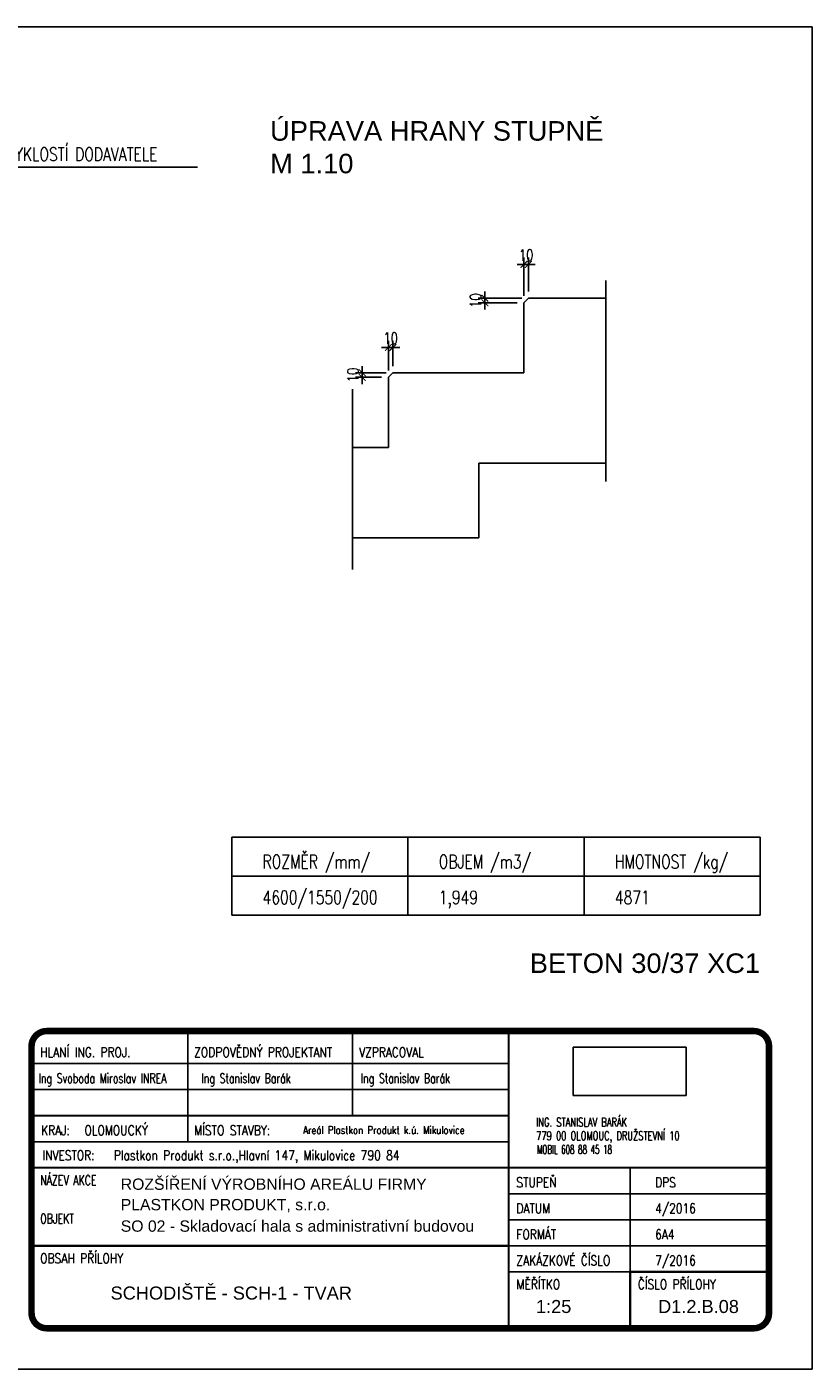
# Model space of a CAD drawing. Header units: millimetres. Extents: x 26644 to 53369, y 8500 to 41865.
# Tile 13 of 15: x 32993 to 37338, y 28064 to 35489. Entities that reach past the tile are written whole.
import ezdxf

# ---------------------------------------------------------------- set-up
doc = ezdxf.new("R2010")
doc.units = ezdxf.units.MM
doc.header["$LTSCALE"] = 25
doc.layers.add('CKSCHODY_PODROVINOU', color=7, linetype='Continuous', lineweight=25)
doc.layers.add('KOTY', color=4, linetype='Continuous')
doc.layers.add('POPIS', color=6, linetype='Continuous')
doc.styles.add('Arch-Dim', font='romans.shx', dxfattribs={"width": 0.75})
doc.styles.add('ARIAL', font='ARIAL.TTF', dxfattribs={"width": 0.75})
doc.styles.add('STATIKA', font='ROMANS.SHX')
doc.dimstyles.new('Aec-Arch-M-100', dxfattribs={"dimscale": 25, "dimtxt": 2.5, "dimasz": 1.5, "dimexe": 1.5, "dimexo": 1.5, "dimgap": 0.8, "dimtad": 1, "dimdec": 0, "dimzin": 3, "dimdsep": 46, "dimtxsty": 'Arch-Dim', "dimblk": 'ARCHTICK', "dimcen": 2.5, "dimazin": 2, "dimtfac": 0.75, "dimtdec": 0, "dimtix": 1, "dimtmove": 2, "dimatfit": 2, "dimfxl": 0, "dimtolj": 1, "dimtzin": 0, "dimarcsym": 0})
picture_1 = doc.add_image_def('image1.jpg', size_in_pixel=(945, 405))

# ---------------------------------------------------------------- blocks, each defined once
blk = doc.blocks.new('A$C7C0A6E1A')
at = {"color": 7, "style": 'STATIKA'}
for s, width, p in [('ING. STANISLAV BARÁK', 0.7, (-38, 1206)), ('779 00 OLOMOUC, DRUŽSTEVNÍ 10', 0.7, (-38, 606)), ('MOBIL 608 88 45 18', 0.6, (-1, 0))]:
    blk.add_text(s, height=384, dxfattribs=dict(at, width=width)).set_placement(p)
image = blk.add_image(picture_1, insert=(1597, 2576), size_in_units=(5000, 2143))
image.dxf.flags = 7
blk = doc.blocks.new('_ArchTick')
at = {"color": 0, "linetype": 'ByBlock', "const_width": 0.15}
blk.add_lwpolyline([(-0.5, -0.5), (0.5, 0.5)], dxfattribs=at)
blk = doc.blocks.new('*D289')
at = {"layer": 'Defpoints', "color": 0}
for p in [(35527.5, 33987.7), (35743.4, 33962.7), (35768.4, 33987.7)]:
    blk.add_point(p, dxfattribs=at)
at = {"layer": 'KOTY', "color": 0, "lineweight": -2}
for p, q in [((35527.5, 33987.7), (35527.5, 34025.2)), ((35730.9, 33987.7), (35490, 33987.7)), ((35705.9, 33962.7), (35490, 33962.7)), ((35527.5, 33962.7), (35527.5, 33987.7)), ((35527.5, 33962.7), (35527.5, 33925.2))]:
    blk.add_line(p, q, dxfattribs=at)
at = {"layer": 'KOTY', "color": 0, "lineweight": -2, "xscale": 37.5, "yscale": 37.5, "zscale": 37.5}
for p, rotation in [((35527.5, 33987.7), 270), ((35527.5, 33962.7), 90)]:
    blk.add_blockref('_ArchTick', p, dxfattribs=dict(at, rotation=rotation))
at = {"layer": 'KOTY', "color": 0, "insert": (35476.2, 33975.2), "char_height": 62.5, "attachment_point": 5, "rotation": 90, "style": 'Arch-Dim'}
blk.add_mtext('\\A1;10', dxfattribs=at)
blk = doc.blocks.new('*D288')
at = {"layer": 'Defpoints', "color": 0}
for p in [(35768.4, 34175), (35743.4, 33962.7), (35768.4, 33987.7)]:
    blk.add_point(p, dxfattribs=at)
at = {"layer": 'KOTY', "color": 0, "lineweight": -2}
for p, q in [((35743.4, 34175), (35705.9, 34175)), ((35743.4, 34000.2), (35743.4, 34212.5)), ((35743.4, 34175), (35768.4, 34175)), ((35768.4, 34025.2), (35768.4, 34212.5)), ((35768.4, 34175), (35805.9, 34175))]:
    blk.add_line(p, q, dxfattribs=at)
at = {"layer": 'KOTY', "color": 0, "lineweight": -2, "xscale": 37.5, "yscale": 37.5, "zscale": 37.5}
blk.add_blockref('_ArchTick', (35743.4, 34175), dxfattribs=at)
at = {"layer": 'KOTY', "color": 0, "lineweight": -2, "xscale": 37.5, "yscale": 37.5, "zscale": 37.5, "rotation": 180}
blk.add_blockref('_ArchTick', (35768.4, 34175), dxfattribs=at)
at = {"layer": 'KOTY', "color": 0, "insert": (35755.9, 34226.3), "char_height": 62.5, "attachment_point": 5, "style": 'Arch-Dim'}
blk.add_mtext('\\A1;10', dxfattribs=at)
blk = doc.blocks.new('*D287')
at = {"layer": 'Defpoints', "color": 0}
for p in [(34848.9, 33575.2), (35018.4, 33575.2), (34993.4, 33550.2)]:
    blk.add_point(p, dxfattribs=at)
at = {"layer": 'KOTY', "color": 0, "lineweight": -2}
for p, q in [((34980.9, 33575.2), (34811.4, 33575.2)), ((34848.9, 33575.2), (34848.9, 33612.7)), ((34848.9, 33550.2), (34848.9, 33575.2)), ((34955.9, 33550.2), (34811.4, 33550.2)), ((34848.9, 33550.2), (34848.9, 33512.7))]:
    blk.add_line(p, q, dxfattribs=at)
at = {"layer": 'KOTY', "color": 0, "lineweight": -2, "xscale": 37.5, "yscale": 37.5, "zscale": 37.5}
for p, rotation in [((34848.9, 33575.2), 270), ((34848.9, 33550.2), 90)]:
    blk.add_blockref('_ArchTick', p, dxfattribs=dict(at, rotation=rotation))
at = {"layer": 'KOTY', "color": 0, "insert": (34797.6, 33562.7), "char_height": 62.5, "attachment_point": 5, "rotation": 90, "style": 'Arch-Dim'}
blk.add_mtext('\\A1;10', dxfattribs=at)
blk = doc.blocks.new('*D286')
at = {"layer": 'Defpoints', "color": 0}
for p in [(35018.4, 33715.4), (35018.4, 33575.2), (34993.4, 33550.2)]:
    blk.add_point(p, dxfattribs=at)
at = {"layer": 'KOTY', "color": 0, "lineweight": -2}
for p, q in [((34993.4, 33715.4), (34955.9, 33715.4)), ((34993.4, 33587.7), (34993.4, 33752.9)), ((34993.4, 33715.4), (35018.4, 33715.4)), ((35018.4, 33612.7), (35018.4, 33752.9)), ((35018.4, 33715.4), (35055.9, 33715.4))]:
    blk.add_line(p, q, dxfattribs=at)
at = {"layer": 'KOTY', "color": 0, "lineweight": -2, "xscale": 37.5, "yscale": 37.5, "zscale": 37.5}
blk.add_blockref('_ArchTick', (34993.4, 33715.4), dxfattribs=at)
at = {"layer": 'KOTY', "color": 0, "lineweight": -2, "xscale": 37.5, "yscale": 37.5, "zscale": 37.5, "rotation": 180}
blk.add_blockref('_ArchTick', (35018.4, 33715.4), dxfattribs=at)
at = {"layer": 'KOTY', "color": 0, "insert": (35005.9, 33766.7), "char_height": 62.5, "attachment_point": 5, "style": 'Arch-Dim'}
blk.add_mtext('\\A1;10', dxfattribs=at)

msp = doc.modelspace()

# ---------------------------------------------------------------- linework, layer by layer
for p, q in [((35743.4, 33962.7), (35768.4, 33987.7)), ((34993.4, 33550.2), (35018.4, 33575.2)), ((36331.3, 28601.9), (35659.3, 28601.9))]:
    msp.add_line(p, q)
at = {"color": 7}
for p, q in [((33883.3, 29922), (33883.3, 29466)), ((34795.3, 29922), (34795.3, 29466)), ((33031.1, 29754), (35659.3, 29754)), ((33031.1, 29610), (35659.3, 29610)), ((33883.3, 29466), (33883.3, 29322)), ((33019.3, 29322), (35659.3, 29322)), ((36331.3, 28601.9), (36331.3, 29178)), ((36331.3, 28601.9), (36331.3, 29178)), ((37099.3, 29034), (35659.3, 29034)), ((37099.3, 28890), (35659.3, 28890)), ((37099.3, 28746), (35659.3, 28746))]:
    msp.add_line(p, q, dxfattribs=at)
at = {"color": 2, "const_width": 36}
msp.add_lwpolyline([(33019.3, 29850), (33019.3, 28374, 0.414214), (33103.3, 28290), (37015.3, 28290, 0.414214), (37099.3, 28374), (37099.3, 29850, 0.414214), (37015.3, 29934), (33103.3, 29934, 0.414214)], format="xyb", close=True, dxfattribs=at)
at = {"color": 2, "const_width": 12}
for points in [[(33019.3, 29178), (35659.3, 29178), (35659.3, 29934)], [(33019.3, 29466), (35659.3, 29466)], [(35659.3, 28290), (35659.3, 29178), (37099.3, 29178)], [(35659.3, 28746), (33019.3, 28746.1)], [(37099.3, 28602), (36331.3, 28601.9), (36331.3, 28290)]]:
    msp.add_lwpolyline(points, dxfattribs=at)
at = {"layer": 'CKSCHODY_PODROVINOU'}
for p, q in [((26838.1, 35488.8), (37338.1, 35488.8)), ((37338.1, 28063.8), (37338.1, 35488.8)), ((35743.4, 33575.2), (35743.4, 33962.7)), ((35768.4, 33987.7), (36196.9, 33987.7)), ((35018.4, 33575.2), (35743.4, 33575.2)), ((34993.4, 33162.7), (34993.4, 33550.2)), ((34795.6, 33162.7), (34993.4, 33162.7)), ((36196.9, 33075.2), (35493.4, 33075.2)), ((35493.4, 33075.2), (35493.4, 32662.7)), ((35493.4, 32662.7), (34795.6, 32662.7)), ((26838.1, 28063.8), (37338.1, 28063.8))]:
    msp.add_line(p, q, dxfattribs=at)
at = {"layer": 'KOTY'}
for p, q in [((32286.7, 34712.7), (33938.2, 34712.7)), ((36196.9, 34085.8), (36196.9, 32973.4)), ((34795.6, 33484), (34795.6, 32487.1)), ((37051, 31006.2), (34127.1, 31006.2)), ((34127.1, 31006.2), (34127.1, 30574.2)), ((35101.8, 31006.2), (35101.8, 30574.2)), ((36076.4, 31006.2), (36076.4, 30574.2)), ((37051, 31006.2), (37051, 30574.2)), ((34127.1, 30790.2), (37051, 30790.2)), ((34127.1, 30574.2), (37051, 30574.2))]:
    msp.add_line(p, q, dxfattribs=at)

# ---------------------------------------------------------------- block references
at = {"layer": 'POPIS', "xscale": 0.125, "yscale": 0.125, "zscale": 0.125}
msp.add_blockref('A$C7C0A6E1A', (35816.1, 29255.1), dxfattribs=at)

# ---------------------------------------------------------------- texts
at = {"color": 2, "style": 'STATIKA'}
for s, width, p in [('HLANÍ ING. PROJ.', 0.8, (33067.1, 29790)), ('ZODPOVĚDNÝ PROJEKTANT', 0.8, (33919.3, 29790)), ('VZPRACOVAL', 0.8, (34831.3, 29790)), ('Ing Svoboda Miroslav INREA', 0.7, (33057.7, 29646)), ('Ing Stanislav Barák', 0.7, (33958.9, 29646)), ('Ing Stanislav Barák', 0.7, (34840.5, 29646)), ('KRAJ:', 0.8, (33072.7, 29358)), ('MÍSTO STAVBY:', 0.8, (33919.3, 29358)), ('INVESTOR:', 0.8, (33079.3, 29220)), ('Plastkon Produkt s.r.o.,Hlavní 147, Mikulovice 790 84', 0.8, (33473.6, 29220)), ('NÁZEV AKCE', 0.7, (33067.3, 29082)), ('STUPEŇ', 0.8, (35701.3, 29070)), ('DPS', 0.8, (36469.3, 29070)), ('DATUM', 0.8, (35701.3, 28926)), ('OBJEKT', 0.7, (33067.3, 28869.1)), ('FORMÁT', 0.8, (35701.3, 28782)), ('OBSAH PŘÍLOHY', 0.8, (33067.3, 28650.1)), ('ZAKÁZKOVÉ ČÍSLO', 0.8, (35701.3, 28637.9)), ('MĚŘÍTKO', 0.8, (35701.3, 28505.9)), ('ČÍSLO PŘÍLOHY', 0.8, (36373.3, 28505.9))]:
    msp.add_text(s, height=54, dxfattribs=dict(at, width=width)).set_placement(p)
at = {"color": 2, "style": 'STATIKA', "width": 0.8}
for s, height, p in [('OLOMOUCKÝ', 54, (33312.1, 29358)), ('Areál Plastkon Produkt k.ú. Mikulovice', 43.2, (34522, 29364.7)), ('4/2016', 54, (36469.3, 28926)), ('6A4', 54, (36469.3, 28782)), ('7/2016', 54, (36469.3, 28638))]:
    msp.add_text(s, height=height, rotation=0, dxfattribs=at).set_placement(p)
at = {"layer": 'KOTY', "style": 'Arch-Dim', "width": 0.75}
for s, p in [('ZÁVĚSY DLE ZVYKLOSTÍ DODAVATELE', (32349.2, 34747)), ('ROZMĚR /mm/', (34297.3, 30833.6)), ('OBJEM /m3/', (35271.9, 30833.6)), ('HMOTNOST /kg/', (36246.6, 30833.6)), ('4600/1550/200', (34297.5, 30635.5)), ('1,949', (35272.2, 30635.5)), ('4871', (36246.8, 30635.5))]:
    msp.add_text(s, height=75, dxfattribs=at).set_placement(p)
at = {"layer": 'POPIS', "color": 6, "style": 'ARIAL'}
for s, height, p in [('ÚPRAVA HRANY STUPNĚ', 108, (34339, 34859.2)), ('M 1.10', 108, (34339, 34678.8)), ('BETON 30/37 XC1', 108, (35775.6, 30255.5)), ('ROZŠÍŘENÍ VÝROBNÍHO AREÁLU FIRMY', 62.5, (33512.5, 29055.8)), ('SCHODIŠTĚ - SCH-1 - TVAR', 72, (33456.4, 28448.9)), ('1:25', 72, (35810, 28374.4)), ('D1.2.B.08', 72, (36485.7, 28374.4))]:
    msp.add_text(s, height=height, rotation=0, dxfattribs=at).set_placement(p)
for s, p in [('PLASTKON PRODUKT, s.r.o.', (33512.5, 28942.7)), ('SO 02 - Skladovací hala s administrativní budovou', (33512.5, 28824))]:
    msp.add_text(s, height=62.5, dxfattribs=at).set_placement(p)

# ---------------------------------------------------------------- dimensions: what is measured, and where the dimension line sits
at = {"layer": 'KOTY'}
for base, p1, p2, picture, middle in [((35768.4, 34175), (35743.4, 33962.7), (35768.4, 33987.7), '*D288', (35755.9, 34226.3)), ((35018.4, 33715.4), (34993.4, 33550.2), (35018.4, 33575.2), '*D286', (35005.9, 33766.7))]:
    dim = msp.add_linear_dim(base=base, p1=p1, p2=p2, dimstyle='Aec-Arch-M-100', override={"dimlfac": 0.4}, dxfattribs=at)
    dim.commit()
    dim.dimension.update_dxf_attribs({"geometry": picture, "text_midpoint": middle})
for base, p1, p2, picture, middle in [((35527.5, 33987.7), (35743.4, 33962.7), (35768.4, 33987.7), '*D289', (35476.2, 33975.2)), ((34848.9, 33575.2), (34993.4, 33550.2), (35018.4, 33575.2), '*D287', (34797.6, 33562.7))]:
    dim = msp.add_linear_dim(base=base, p1=p1, p2=p2, angle=90, dimstyle='Aec-Arch-M-100', override={"dimlfac": 0.4}, dxfattribs=at)
    dim.commit()
    dim.dimension.update_dxf_attribs({"geometry": picture, "text_midpoint": middle})

doc.saveas('drawing.dxf')
